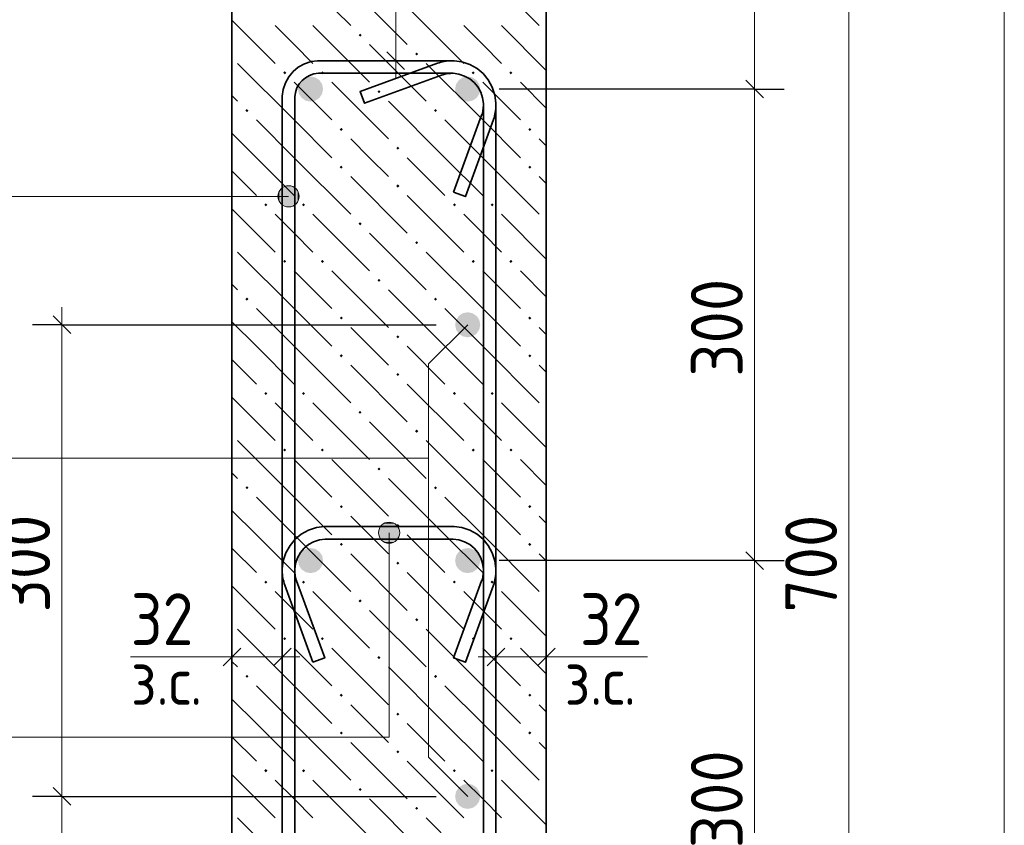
# Model space of a CAD drawing. Header units: millimetres. Extents: x 0 to 42000, y 0 to 29700.
# Tile 24 of 30: x 27734 to 31912, y 23469 to 26886. Entities that reach past the tile are written whole.
import ezdxf

# ---------------------------------------------------------------- set-up
doc = ezdxf.new("R2010")
doc.units = ezdxf.units.MM
doc.linetypes.add('______2', pattern=[270, 200, -70])
for name, color, linetype, lineweight in [('S1 Продольная арматура', 52, 'Continuous', 25), ('S2 ДОП Продольная арматура', 52, 'Continuous', 25), ('Standard', 7, 'Continuous', 25), ('Затяжка', 52, 'Continuous', 25), ('Позиционная метка линия выноска', 7, 'Continuous', 13), ('Размерная выноска', 7, 'Continuous', 13), ('Хомут', 52, 'Continuous', 25)]:
    doc.layers.add(name, color=color, linetype=linetype, lineweight=lineweight)
doc.layers.add('ЖБ Пилон', color=7, linetype='______2', lineweight=13, true_color=0xa0a0a0)
doc.styles.add('ISOCPEUR', font='txt')

msp = doc.modelspace()

# ---------------------------------------------------------------- hatches: boundary and pattern name
at = {"layer": 'S1 Продольная арматура', "linetype": 'Continuous', "lineweight": 18, "transparency": 33554687}
for points in [[(29021.7, 26592.3), (29017.7, 26612.7), (29006.1, 26630), (28988.8, 26641.6), (28968.4, 26645.6), (28948, 26641.6), (28930.7, 26630), (28919.1, 26612.7), (28915.1, 26592.3), (28919.1, 26571.9), (28930.7, 26554.6), (28948, 26543), (28968.4, 26539), (28988.8, 26543), (29006.1, 26554.6), (29017.7, 26571.9)], [(29021.7, 26592.3), (29017.7, 26612.7), (29006.1, 26630), (28988.8, 26641.6), (28968.4, 26645.6), (28948, 26641.6), (28930.7, 26630), (28919.1, 26612.7), (28915.1, 26592.3), (28919.1, 26571.9), (28930.7, 26554.6), (28948, 26543), (28968.4, 26539), (28988.8, 26543), (29006.1, 26554.6), (29017.7, 26571.9)], [(29688.4, 26592.3), (29684.4, 26612.7), (29672.8, 26630), (29655.5, 26641.6), (29635.1, 26645.6), (29614.7, 26641.6), (29597.4, 26630), (29585.8, 26612.7), (29581.8, 26592.3), (29585.8, 26571.9), (29597.4, 26554.6), (29614.7, 26543), (29635.1, 26539), (29655.5, 26543), (29672.8, 26554.6), (29684.4, 26571.9)], [(29688.4, 26592.3), (29684.4, 26612.7), (29672.8, 26630), (29655.5, 26641.6), (29635.1, 26645.6), (29614.7, 26641.6), (29597.4, 26630), (29585.8, 26612.7), (29581.8, 26592.3), (29585.8, 26571.9), (29597.4, 26554.6), (29614.7, 26543), (29635.1, 26539), (29655.5, 26543), (29672.8, 26554.6), (29684.4, 26571.9)], [(29021.7, 24592.3), (29017.7, 24612.7), (29006.1, 24630), (28988.8, 24641.6), (28968.4, 24645.6), (28948, 24641.6), (28930.7, 24630), (28919.1, 24612.7), (28915.1, 24592.3), (28919.1, 24571.9), (28930.7, 24554.6), (28948, 24543), (28968.4, 24539), (28988.8, 24543), (29006.1, 24554.6), (29017.7, 24571.9)], [(29021.7, 24592.3), (29017.7, 24612.7), (29006.1, 24630), (28988.8, 24641.6), (28968.4, 24645.6), (28948, 24641.6), (28930.7, 24630), (28919.1, 24612.7), (28915.1, 24592.3), (28919.1, 24571.9), (28930.7, 24554.6), (28948, 24543), (28968.4, 24539), (28988.8, 24543), (29006.1, 24554.6), (29017.7, 24571.9)], [(29688.4, 24592.3), (29684.4, 24612.7), (29672.8, 24630), (29655.5, 24641.6), (29635.1, 24645.6), (29614.7, 24641.6), (29597.4, 24630), (29585.8, 24612.7), (29581.8, 24592.3), (29585.8, 24571.9), (29597.4, 24554.6), (29614.7, 24543), (29635.1, 24539), (29655.5, 24543), (29672.8, 24554.6), (29684.4, 24571.9)], [(29688.4, 24592.3), (29684.4, 24612.7), (29672.8, 24630), (29655.5, 24641.6), (29635.1, 24645.6), (29614.7, 24641.6), (29597.4, 24630), (29585.8, 24612.7), (29581.8, 24592.3), (29585.8, 24571.9), (29597.4, 24554.6), (29614.7, 24543), (29635.1, 24539), (29655.5, 24543), (29672.8, 24554.6), (29684.4, 24571.9)]]:
    msp.add_hatch(color=7, dxfattribs=at).paths.add_polyline_path(points)
at = {"layer": 'S2 ДОП Продольная арматура', "linetype": 'Continuous', "lineweight": 25, "transparency": 33554687}
for points in [[(29688.4, 25592.3), (29684.4, 25612.7), (29672.8, 25630), (29655.5, 25641.6), (29635.1, 25645.6), (29614.7, 25641.6), (29597.4, 25630), (29585.8, 25612.7), (29581.8, 25592.3), (29585.8, 25571.9), (29597.4, 25554.6), (29614.7, 25543), (29635.1, 25539), (29655.5, 25543), (29672.8, 25554.6), (29684.4, 25571.9)], [(29688.4, 25592.3), (29684.4, 25612.7), (29672.8, 25630), (29655.5, 25641.6), (29635.1, 25645.6), (29614.7, 25641.6), (29597.4, 25630), (29585.8, 25612.7), (29581.8, 25592.3), (29585.8, 25571.9), (29597.4, 25554.6), (29614.7, 25543), (29635.1, 25539), (29655.5, 25543), (29672.8, 25554.6), (29684.4, 25571.9)], [(29688.4, 23592.3), (29684.4, 23612.7), (29672.8, 23630), (29655.5, 23641.6), (29635.1, 23645.6), (29614.7, 23641.6), (29597.4, 23630), (29585.8, 23612.7), (29581.8, 23592.3), (29585.8, 23571.9), (29597.4, 23554.6), (29614.7, 23543), (29635.1, 23539), (29655.5, 23543), (29672.8, 23554.6), (29684.4, 23571.9)], [(29688.4, 23592.3), (29684.4, 23612.7), (29672.8, 23630), (29655.5, 23641.6), (29635.1, 23645.6), (29614.7, 23641.6), (29597.4, 23630), (29585.8, 23612.7), (29581.8, 23592.3), (29585.8, 23571.9), (29597.4, 23554.6), (29614.7, 23543), (29635.1, 23539), (29655.5, 23543), (29672.8, 23554.6), (29684.4, 23571.9)]]:
    msp.add_hatch(color=7, dxfattribs=at).paths.add_polyline_path(points)
at = {"layer": 'ЖБ Пилон', "linetype": 'Continuous', "lineweight": 18, "transparency": 33554687}
for points in [[(29172.2, 26821.1), (29178.7, 26827.6), (29185.2, 26821.1), (29178.7, 26814.6)], [(29412.2, 26741.1), (29418.7, 26747.6), (29425.2, 26741.1), (29418.7, 26734.6)], [(28852.2, 26661.1), (28858.7, 26667.6), (28865.2, 26661.1), (28858.7, 26654.6)], [(29012.2, 26661.1), (29018.7, 26667.6), (29025.2, 26661.1), (29018.7, 26654.6)], [(29652.2, 26661.1), (29658.7, 26667.6), (29665.2, 26661.1), (29658.7, 26654.6)], [(29812.2, 26661.1), (29818.7, 26667.6), (29825.2, 26661.1), (29818.7, 26654.6)], [(29252.2, 26581.1), (29258.7, 26587.6), (29265.2, 26581.1), (29258.7, 26574.6)], [(28692.2, 26501.1), (28698.7, 26507.6), (28705.2, 26501.1), (28698.7, 26494.6)], [(29492.2, 26501.1), (29498.7, 26507.6), (29505.2, 26501.1), (29498.7, 26494.6)], [(29092.2, 26421.1), (29098.7, 26427.6), (29105.2, 26421.1), (29098.7, 26414.6)], [(29892.2, 26421.1), (29898.7, 26427.6), (29905.2, 26421.1), (29898.7, 26414.6)], [(29332.2, 26341.1), (29338.7, 26347.6), (29345.2, 26341.1), (29338.7, 26334.6)], [(29092.2, 26261.1), (29098.7, 26267.6), (29105.2, 26261.1), (29098.7, 26254.6)], [(29892.2, 26261.1), (29898.7, 26267.6), (29905.2, 26261.1), (29898.7, 26254.6)], [(29332.2, 26181.1), (29338.7, 26187.6), (29345.2, 26181.1), (29338.7, 26174.6)], [(28772.2, 26101.1), (28778.7, 26107.6), (28785.2, 26101.1), (28778.7, 26094.6)], [(28932.2, 26101.1), (28938.7, 26107.6), (28945.2, 26101.1), (28938.7, 26094.6)], [(29572.2, 26101.1), (29578.7, 26107.6), (29585.2, 26101.1), (29578.7, 26094.6)], [(29732.2, 26101.1), (29738.7, 26107.6), (29745.2, 26101.1), (29738.7, 26094.6)], [(29172.2, 26021.1), (29178.7, 26027.6), (29185.2, 26021.1), (29178.7, 26014.6)], [(29412.2, 25941.1), (29418.7, 25947.6), (29425.2, 25941.1), (29418.7, 25934.6)], [(28852.2, 25861.1), (28858.7, 25867.6), (28865.2, 25861.1), (28858.7, 25854.6)], [(29012.2, 25861.1), (29018.7, 25867.6), (29025.2, 25861.1), (29018.7, 25854.6)], [(29652.2, 25861.1), (29658.7, 25867.6), (29665.2, 25861.1), (29658.7, 25854.6)], [(29812.2, 25861.1), (29818.7, 25867.6), (29825.2, 25861.1), (29818.7, 25854.6)], [(29252.2, 25781.1), (29258.7, 25787.6), (29265.2, 25781.1), (29258.7, 25774.6)], [(28692.2, 25701.1), (28698.7, 25707.6), (28705.2, 25701.1), (28698.7, 25694.6)], [(29492.2, 25701.1), (29498.7, 25707.6), (29505.2, 25701.1), (29498.7, 25694.6)], [(29092.2, 25621.1), (29098.7, 25627.6), (29105.2, 25621.1), (29098.7, 25614.6)], [(29892.2, 25621.1), (29898.7, 25627.6), (29905.2, 25621.1), (29898.7, 25614.6)], [(29332.2, 25541.1), (29338.7, 25547.6), (29345.2, 25541.1), (29338.7, 25534.6)], [(29092.2, 25461.1), (29098.7, 25467.6), (29105.2, 25461.1), (29098.7, 25454.6)], [(29892.2, 25461.1), (29898.7, 25467.6), (29905.2, 25461.1), (29898.7, 25454.6)], [(29332.2, 25381.1), (29338.7, 25387.6), (29345.2, 25381.1), (29338.7, 25374.6)], [(28772.2, 25301.1), (28778.7, 25307.6), (28785.2, 25301.1), (28778.7, 25294.6)], [(28932.2, 25301.1), (28938.7, 25307.6), (28945.2, 25301.1), (28938.7, 25294.6)], [(29572.2, 25301.1), (29578.7, 25307.6), (29585.2, 25301.1), (29578.7, 25294.6)], [(29732.2, 25301.1), (29738.7, 25307.6), (29745.2, 25301.1), (29738.7, 25294.6)], [(29172.2, 25221.1), (29178.7, 25227.6), (29185.2, 25221.1), (29178.7, 25214.6)], [(29412.2, 25141.1), (29418.7, 25147.6), (29425.2, 25141.1), (29418.7, 25134.6)], [(28852.2, 25061.1), (28858.7, 25067.6), (28865.2, 25061.1), (28858.7, 25054.6)], [(29012.2, 25061.1), (29018.7, 25067.6), (29025.2, 25061.1), (29018.7, 25054.6)], [(29652.2, 25061.1), (29658.7, 25067.6), (29665.2, 25061.1), (29658.7, 25054.6)], [(29812.2, 25061.1), (29818.7, 25067.6), (29825.2, 25061.1), (29818.7, 25054.6)], [(29252.2, 24981.1), (29258.7, 24987.6), (29265.2, 24981.1), (29258.7, 24974.6)], [(28692.2, 24901.1), (28698.7, 24907.6), (28705.2, 24901.1), (28698.7, 24894.6)], [(29492.2, 24901.1), (29498.7, 24907.6), (29505.2, 24901.1), (29498.7, 24894.6)], [(29092.2, 24821.1), (29098.7, 24827.6), (29105.2, 24821.1), (29098.7, 24814.6)], [(29892.2, 24821.1), (29898.7, 24827.6), (29905.2, 24821.1), (29898.7, 24814.6)], [(29332.2, 24741.1), (29338.7, 24747.6), (29345.2, 24741.1), (29338.7, 24734.6)], [(29092.2, 24661.1), (29098.7, 24667.6), (29105.2, 24661.1), (29098.7, 24654.6)], [(29892.2, 24661.1), (29898.7, 24667.6), (29905.2, 24661.1), (29898.7, 24654.6)], [(29332.2, 24581.1), (29338.7, 24587.6), (29345.2, 24581.1), (29338.7, 24574.6)], [(28772.2, 24501.1), (28778.7, 24507.6), (28785.2, 24501.1), (28778.7, 24494.6)], [(28932.2, 24501.1), (28938.7, 24507.6), (28945.2, 24501.1), (28938.7, 24494.6)], [(29572.2, 24501.1), (29578.7, 24507.6), (29585.2, 24501.1), (29578.7, 24494.6)], [(29732.2, 24501.1), (29738.7, 24507.6), (29745.2, 24501.1), (29738.7, 24494.6)], [(29172.2, 24421.1), (29178.7, 24427.6), (29185.2, 24421.1), (29178.7, 24414.6)], [(29412.2, 24341.1), (29418.7, 24347.6), (29425.2, 24341.1), (29418.7, 24334.6)], [(28852.2, 24261.1), (28858.7, 24267.6), (28865.2, 24261.1), (28858.7, 24254.6)], [(29012.2, 24261.1), (29018.7, 24267.6), (29025.2, 24261.1), (29018.7, 24254.6)], [(29652.2, 24261.1), (29658.7, 24267.6), (29665.2, 24261.1), (29658.7, 24254.6)], [(29812.2, 24261.1), (29818.7, 24267.6), (29825.2, 24261.1), (29818.7, 24254.6)], [(29252.2, 24181.1), (29258.7, 24187.6), (29265.2, 24181.1), (29258.7, 24174.6)], [(28692.2, 24101.1), (28698.7, 24107.6), (28705.2, 24101.1), (28698.7, 24094.6)], [(29492.2, 24101.1), (29498.7, 24107.6), (29505.2, 24101.1), (29498.7, 24094.6)], [(29092.2, 24021.1), (29098.7, 24027.6), (29105.2, 24021.1), (29098.7, 24014.6)], [(29892.2, 24021.1), (29898.7, 24027.6), (29905.2, 24021.1), (29898.7, 24014.6)], [(29332.2, 23941.1), (29338.7, 23947.6), (29345.2, 23941.1), (29338.7, 23934.6)], [(29092.2, 23861.1), (29098.7, 23867.6), (29105.2, 23861.1), (29098.7, 23854.6)], [(29892.2, 23861.1), (29898.7, 23867.6), (29905.2, 23861.1), (29898.7, 23854.6)], [(29332.2, 23781.1), (29338.7, 23787.6), (29345.2, 23781.1), (29338.7, 23774.6)], [(28772.2, 23701.1), (28778.7, 23707.6), (28785.2, 23701.1), (28778.7, 23694.6)], [(28932.2, 23701.1), (28938.7, 23707.6), (28945.2, 23701.1), (28938.7, 23694.6)], [(29572.2, 23701.1), (29578.7, 23707.6), (29585.2, 23701.1), (29578.7, 23694.6)], [(29732.2, 23701.1), (29738.7, 23707.6), (29745.2, 23701.1), (29738.7, 23694.6)], [(29172.2, 23621.1), (29178.7, 23627.6), (29185.2, 23621.1), (29178.7, 23614.6)], [(29412.2, 23541.1), (29418.7, 23547.6), (29425.2, 23541.1), (29418.7, 23534.6)]]:
    msp.add_hatch(color=7, dxfattribs=at).paths.add_polyline_path(points, flags=16)
at = {"layer": 'Позиционная метка линия выноска', "linetype": 'Continuous', "lineweight": 13, "transparency": 33554687}
for points in [[(28836.4, 26114.8), (28836.4, 26159.7), (28830.1, 26137.2)], [(28836.4, 26159.7), (28852.6, 26098.6), (28852.6, 26176)], [(28836.4, 26159.7), (28836.4, 26114.8), (28852.6, 26098.6)], [(28852.6, 26176), (28875.1, 26092.3), (28875.1, 26182.3)], [(28852.6, 26176), (28852.6, 26098.6), (28875.1, 26092.3)], [(28875.1, 26182.3), (28875.1, 26092.3), (28897.6, 26098.6)], [(28875.1, 26182.3), (28897.6, 26098.6), (28897.6, 26176)], [(28897.6, 26176), (28897.6, 26098.6), (28913.8, 26114.8)], [(28897.6, 26176), (28913.8, 26114.8), (28913.8, 26159.7)], [(28913.8, 26159.7), (28913.8, 26114.8), (28920.1, 26137.2)], [(29256.8, 24710.4), (29346.7, 24710.4), (29340.4, 24732.9)], [(29256.8, 24710.4), (29340.4, 24732.9), (29263, 24732.9)], [(29263, 24732.9), (29340.4, 24732.9), (29324.2, 24749.1)], [(29263, 24732.9), (29324.2, 24749.1), (29279.2, 24749.1)], [(29279.2, 24749.1), (29324.2, 24749.1), (29301.8, 24755.4)], [(29263, 24687.9), (29346.7, 24710.4), (29256.8, 24710.4)], [(29263, 24687.9), (29340.4, 24687.9), (29346.7, 24710.4)], [(29279.2, 24671.7), (29340.4, 24687.9), (29263, 24687.9)], [(29279.2, 24671.7), (29324.2, 24671.7), (29340.4, 24687.9)], [(29324.2, 24671.7), (29279.2, 24671.7), (29301.8, 24665.4)]]:
    msp.add_hatch(color=7, dxfattribs=at).paths.add_polyline_path(points)

# ---------------------------------------------------------------- linework, layer by layer
at = {"layer": 'Standard', "color": 7, "linetype": 'Continuous', "lineweight": 13, "transparency": 33554687}
for p, q in [((29329.9, 26712.1), (29329.9, 26925.6)), ((30852.2, 26592.3), (30852.2, 26925.6)), ((29329.9, 26712.1), (29329.9, 26637.1)), ((30852.2, 24592.3), (30852.2, 26592.3)), ((27913.5, 25592.3), (27913.5, 25667.3)), ((30852.2, 22592.3), (30852.2, 24592.3)), ((28635.1, 24183.6), (28560.1, 24183.6)), ((28848.4, 24183.6), (28635.1, 24183.6)), ((28848.4, 24183.6), (28923.4, 24183.6)), ((29755.1, 24183.6), (29680.1, 24183.6)), ((29755.1, 24183.6), (29968.4, 24183.6)), ((29968.4, 24183.6), (30043.4, 24183.6)), ((27913.5, 23592.3), (27913.5, 22259))]:
    msp.add_line(p, q, dxfattribs=at)
at = {"layer": 'Standard', "color": 7, "linetype": 'Continuous', "lineweight": 25, "transparency": 33554687}
for p, q in [((29367.4, 26674.6), (29292.4, 26749.6)), ((30889.7, 26554.8), (30814.7, 26629.8)), ((27876, 25629.8), (27951, 25554.8)), ((30889.7, 24554.8), (30814.7, 24629.8)), ((28672.6, 24221.1), (28597.6, 24146.1)), ((28885.9, 24221.1), (28810.9, 24146.1)), ((29717.6, 24146.1), (29792.6, 24221.1)), ((29930.9, 24146.1), (30005.9, 24221.1)), ((27876, 23629.8), (27951, 23554.8))]:
    msp.add_line(p, q, dxfattribs=at)
at = {"layer": 'Standard', "color": 7, "linetype": 'Continuous', "lineweight": -3, "transparency": 33554687}
for p, q in [((29329.9, 26712.1), (29204.9, 26712.1)), ((29329.9, 26712.1), (29454.9, 26712.1)), ((30852.2, 26592.3), (30727.2, 26592.3)), ((30852.2, 26592.3), (30977.2, 26592.3)), ((27913.5, 25592.3), (27788.5, 25592.3)), ((27913.5, 25592.3), (28038.5, 25592.3)), ((27913.5, 25592.3), (29501.8, 25592.3)), ((30852.2, 24592.3), (30727.2, 24592.3)), ((30852.2, 24592.3), (30977.2, 24592.3)), ((28635.1, 24183.6), (28635.1, 24308.6)), ((28848.4, 24183.6), (28848.4, 24308.6)), ((29755.1, 24183.6), (29755.1, 24308.6)), ((29968.4, 24183.6), (29968.4, 24308.6)), ((28635.1, 24183.6), (28635.1, 24058.6)), ((28848.4, 24183.6), (28848.4, 24058.6)), ((29755.1, 24183.6), (29755.1, 24058.6)), ((29968.4, 24183.6), (29968.4, 24058.6)), ((27913.5, 23592.3), (27788.5, 23592.3)), ((27913.5, 23592.3), (28038.5, 23592.3)), ((27913.5, 23592.3), (29501.8, 23592.3))]:
    msp.add_line(p, q, dxfattribs=at)
at = {"layer": 'Standard', "color": 254, "linetype": 'Continuous', "lineweight": 18, "true_color": 0xc4c4ff, "transparency": 33554687}
msp.add_lwpolyline([(26666.1, 20299.7), (31911.9, 20299.7), (31911.9, 28866.7), (26666.1, 28866.7), (26666.1, 20299.7)], dxfattribs=at)
at = {"layer": 'Standard', "color": 7, "linetype": 'Continuous', "lineweight": 13, "transparency": 33554687}
for points in [[(31252.2, 26925.6), (31252.2, 24281), (31252.2, 24281), (31252.2, 22259)], [(27913.5, 25592.3), (27913.5, 24276.4), (27913.5, 24276.4), (27913.5, 23592.3)]]:
    msp.add_lwpolyline(points, dxfattribs=at)
at = {"layer": 'Standard', "color": 7, "linetype": 'Continuous', "lineweight": -3, "transparency": 33554687}
for points in [[(30852.2, 26592.3), (30835.2, 26592.3), (30835.2, 26592.3), (29768.4, 26592.3)], [(30852.2, 24592.3), (30835.2, 24592.3), (30835.2, 24592.3), (30835.2, 24592.3), (30835.2, 24592.3), (29768.4, 24592.3)]]:
    msp.add_lwpolyline(points, dxfattribs=at)
at = {"layer": 'ЖБ Пилон', "color": 7, "linetype": 'Continuous', "lineweight": 35, "transparency": 33554687}
for p, q in [((28635.1, 26925.6), (28635.1, 22259)), ((29968.4, 22259), (29968.4, 26925.6))]:
    msp.add_line(p, q, dxfattribs=at)
at = {"layer": 'ЖБ Пилон', "color": 9, "linetype": 'Continuous', "lineweight": 18, "true_color": 0xc7c7c7, "transparency": 33554687}
for p, q in [((29074.1, 26925.6), (29138.7, 26861.1)), ((29234.1, 26925.6), (29378.7, 26781.1)), ((29394.1, 26925.6), (29618.7, 26701.1)), ((29874.1, 26925.6), (29938.7, 26861.1)), ((28635.1, 26884.7), (28818.7, 26701.1)), ((28898.7, 26781.1), (28818.7, 26861.1)), ((28978.7, 26861.1), (29218.7, 26621.1)), ((29698.7, 26781.1), (29618.7, 26861.1)), ((29778.7, 26861.1), (29968.4, 26671.4)), ((28978.7, 26701.1), (28898.7, 26781.1)), ((29218.7, 26781.1), (29458.7, 26541.1)), ((29778.7, 26701.1), (29698.7, 26781.1)), ((28898.7, 26461.1), (28658.7, 26701.1)), ((29698.7, 26461.1), (29458.7, 26701.1)), ((28898.7, 26621.1), (29058.7, 26461.1)), ((29058.7, 26621.1), (29298.7, 26381.1)), ((29698.7, 26621.1), (29858.7, 26461.1)), ((29858.7, 26621.1), (29968.4, 26511.4)), ((28635.1, 26564.7), (28658.7, 26541.1)), ((29538.7, 26301.1), (29298.7, 26541.1)), ((28738.7, 26461.1), (28898.7, 26301.1)), ((28898.7, 26461.1), (29058.7, 26301.1)), ((29538.7, 26461.1), (29698.7, 26301.1)), ((29698.7, 26461.1), (29858.7, 26301.1)), ((28738.7, 26301.1), (28635.1, 26404.7)), ((29218.7, 26301.1), (29138.7, 26381.1)), ((29968.4, 26351.3), (29938.7, 26381.1)), ((28738.7, 26301.1), (28898.7, 26141.1)), ((28898.7, 26301.1), (29138.7, 26061.1)), ((29298.7, 26221.1), (29218.7, 26301.1)), ((29378.7, 26301.1), (29538.7, 26141.1)), ((29538.7, 26301.1), (29698.7, 26141.1)), ((29698.7, 26301.1), (29938.7, 26061.1)), ((28635.1, 26244.7), (28738.7, 26141.1)), ((29138.7, 26221.1), (29378.7, 25981.1)), ((29938.7, 26221.1), (29968.4, 26191.4)), ((29378.7, 26141.1), (29618.7, 25901.1)), ((28635.1, 26084.7), (28818.7, 25901.1)), ((28898.7, 25981.1), (28818.7, 26061.1)), ((28978.7, 26061.1), (29218.7, 25821.1)), ((29698.7, 25981.1), (29618.7, 26061.1)), ((29778.7, 26061.1), (29968.4, 25871.4)), ((28978.7, 25901.1), (28898.7, 25981.1)), ((29218.7, 25981.1), (29458.7, 25741.1)), ((29778.7, 25901.1), (29698.7, 25981.1)), ((28898.7, 25661.1), (28658.7, 25901.1)), ((29698.7, 25661.1), (29458.7, 25901.1)), ((28898.7, 25821.1), (29058.7, 25661.1)), ((29058.7, 25821.1), (29298.7, 25581.1)), ((29698.7, 25821.1), (29858.7, 25661.1)), ((29858.7, 25821.1), (29968.4, 25711.4)), ((28635.1, 25764.7), (28658.7, 25741.1)), ((29538.7, 25501.1), (29298.7, 25741.1)), ((28738.7, 25661.1), (28898.7, 25501.1)), ((28898.7, 25661.1), (29058.7, 25501.1)), ((29538.7, 25661.1), (29698.7, 25501.1)), ((29698.7, 25661.1), (29858.7, 25501.1)), ((28738.7, 25501.1), (28635.1, 25604.7)), ((29218.7, 25501.1), (29138.7, 25581.1)), ((29968.4, 25551.3), (29938.7, 25581.1)), ((28738.7, 25501.1), (28898.7, 25341.1)), ((28898.7, 25501.1), (29138.7, 25261.1)), ((29298.7, 25421.1), (29218.7, 25501.1)), ((29378.7, 25501.1), (29538.7, 25341.1)), ((29538.7, 25501.1), (29698.7, 25341.1)), ((29698.7, 25501.1), (29938.7, 25261.1)), ((28635.1, 25444.7), (28738.7, 25341.1)), ((29138.7, 25421.1), (29378.7, 25181.1)), ((29938.7, 25421.1), (29968.4, 25391.4)), ((29378.7, 25341.1), (29618.7, 25101.1)), ((28635.1, 25284.7), (28818.7, 25101.1)), ((28898.7, 25181.1), (28818.7, 25261.1)), ((28978.7, 25261.1), (29218.7, 25021.1)), ((29698.7, 25181.1), (29618.7, 25261.1)), ((29778.7, 25261.1), (29968.4, 25071.4)), ((28978.7, 25101.1), (28898.7, 25181.1)), ((29218.7, 25181.1), (29458.7, 24941.1)), ((29778.7, 25101.1), (29698.7, 25181.1)), ((28898.7, 24861.1), (28658.7, 25101.1)), ((29698.7, 24861.1), (29458.7, 25101.1)), ((28898.7, 25021.1), (29058.7, 24861.1)), ((29058.7, 25021.1), (29298.7, 24781.1)), ((29698.7, 25021.1), (29858.7, 24861.1)), ((29858.7, 25021.1), (29968.4, 24911.4)), ((28635.1, 24964.7), (28658.7, 24941.1)), ((29538.7, 24701.1), (29298.7, 24941.1)), ((28738.7, 24861.1), (28898.7, 24701.1)), ((28898.7, 24861.1), (29058.7, 24701.1)), ((29538.7, 24861.1), (29698.7, 24701.1)), ((29698.7, 24861.1), (29858.7, 24701.1)), ((28738.7, 24701.1), (28635.1, 24804.7)), ((29218.7, 24701.1), (29138.7, 24781.1)), ((29968.4, 24751.3), (29938.7, 24781.1)), ((28738.7, 24701.1), (28898.7, 24541.1)), ((28898.7, 24701.1), (29138.7, 24461.1)), ((29298.7, 24621.1), (29218.7, 24701.1)), ((29378.7, 24701.1), (29538.7, 24541.1)), ((29538.7, 24701.1), (29698.7, 24541.1)), ((29698.7, 24701.1), (29938.7, 24461.1)), ((28635.1, 24644.7), (28738.7, 24541.1)), ((29138.7, 24621.1), (29378.7, 24381.1)), ((29938.7, 24621.1), (29968.4, 24591.4)), ((29378.7, 24541.1), (29618.7, 24301.1)), ((28635.1, 24484.7), (28818.7, 24301.1)), ((28898.7, 24381.1), (28818.7, 24461.1)), ((28978.7, 24461.1), (29218.7, 24221.1)), ((29698.7, 24381.1), (29618.7, 24461.1)), ((29778.7, 24461.1), (29968.4, 24271.4)), ((28978.7, 24301.1), (28898.7, 24381.1)), ((29218.7, 24381.1), (29458.7, 24141.1)), ((29778.7, 24301.1), (29698.7, 24381.1)), ((28898.7, 24061.1), (28658.7, 24301.1)), ((29698.7, 24061.1), (29458.7, 24301.1)), ((28898.7, 24221.1), (29058.7, 24061.1)), ((29058.7, 24221.1), (29298.7, 23981.1)), ((29698.7, 24221.1), (29858.7, 24061.1)), ((29858.7, 24221.1), (29968.4, 24111.4)), ((28635.1, 24164.7), (28658.7, 24141.1)), ((29538.7, 23901.1), (29298.7, 24141.1)), ((28738.7, 24061.1), (28898.7, 23901.1)), ((28898.7, 24061.1), (29058.7, 23901.1)), ((29538.7, 24061.1), (29698.7, 23901.1)), ((29698.7, 24061.1), (29858.7, 23901.1)), ((28738.7, 23901.1), (28635.1, 24004.7)), ((29218.7, 23901.1), (29138.7, 23981.1)), ((29968.4, 23951.3), (29938.7, 23981.1)), ((28738.7, 23901.1), (28898.7, 23741.1)), ((28898.7, 23901.1), (29138.7, 23661.1)), ((29298.7, 23821.1), (29218.7, 23901.1)), ((29378.7, 23901.1), (29538.7, 23741.1)), ((29538.7, 23901.1), (29698.7, 23741.1)), ((29698.7, 23901.1), (29938.7, 23661.1)), ((28635.1, 23844.7), (28738.7, 23741.1)), ((29138.7, 23821.1), (29378.7, 23581.1)), ((29938.7, 23821.1), (29968.4, 23791.4)), ((29378.7, 23741.1), (29618.7, 23501.1)), ((28635.1, 23684.7), (28818.7, 23501.1)), ((28898.7, 23581.1), (28818.7, 23661.1)), ((28978.7, 23661.1), (29218.7, 23421.1)), ((29698.7, 23581.1), (29618.7, 23661.1)), ((29778.7, 23661.1), (29968.4, 23471.4)), ((28978.7, 23501.1), (28898.7, 23581.1)), ((29218.7, 23581.1), (29458.7, 23341.1)), ((29778.7, 23501.1), (29698.7, 23581.1)), ((28898.7, 23261.1), (28658.7, 23501.1)), ((29698.7, 23261.1), (29458.7, 23501.1))]:
    msp.add_line(p, q, dxfattribs=at)
at = {"layer": 'Затяжка', "color": 7, "linetype": 'Continuous', "lineweight": 35, "transparency": 33554687}
msp.add_lwpolyline([(28978.2, 24160.8), (28859, 24488.4), (28856.6, 24495.6), (28854.5, 24503), (28852.7, 24510.5), (28851.2, 24518), (28850.1, 24525.6), (28849.2, 24533.3), (28848.6, 24540.9), (28848.4, 24548.4), (28848.4, 24559.2), (28852.9, 24591.8), (28864.1, 24625.6), (28881.6, 24656.8), (28903, 24682.5), (28928.7, 24703.9), (28959.9, 24721.4), (28993.7, 24732.6), (29026.3, 24737.1), (29577.2, 24737.1), (29609.8, 24732.6), (29643.6, 24721.4), (29674.8, 24703.9), (29700.5, 24682.5), (29721.9, 24656.8), (29739.4, 24625.6), (29750.6, 24591.8), (29755.1, 24559.2), (29755.1, 24548.4), (29754.8, 24540.9), (29754.3, 24533.3), (29753.4, 24525.6), (29752.3, 24518), (29750.8, 24510.5), (29749, 24503), (29746.9, 24495.6), (29744.5, 24488.4), (29625.3, 24160.8), (29575.1, 24179.1), (29694.1, 24505.9), (29695.9, 24511.2), (29697.4, 24516.5), (29698.7, 24521.9), (29699.7, 24527.3), (29700.6, 24532.7), (29701.2, 24538.2), (29701.6, 24543.7), (29701.8, 24549.3), (29701.8, 24555.5), (29698.4, 24579.7), (29690.4, 24604.1), (29677.8, 24626.4), (29662.6, 24644.6), (29644.4, 24659.8), (29622.1, 24672.4), (29597.7, 24680.4), (29573.5, 24683.8), (29029.9, 24683.8), (29005.8, 24680.4), (28981.4, 24672.4), (28959.1, 24659.8), (28940.9, 24644.6), (28925.7, 24626.4), (28913.1, 24604.1), (28905.1, 24579.7), (28901.8, 24555.5), (28901.8, 24549.3), (28901.9, 24543.7), (28902.3, 24538.2), (28902.9, 24532.7), (28903.8, 24527.3), (28904.8, 24521.9), (28906.1, 24516.5), (28907.6, 24511.2), (28909.4, 24505.9), (29028.4, 24179.1), (28978.2, 24160.8)], dxfattribs=at)
msp.add_lwpolyline([(28978.2, 24160.8), (28859, 24488.4), (28856.6, 24495.6), (28854.5, 24503), (28852.7, 24510.5), (28851.2, 24518), (28850.1, 24525.6), (28849.2, 24533.3), (28848.6, 24540.9), (28848.4, 24548.4), (28848.4, 24559.2), (28852.9, 24591.8), (28864.1, 24625.6), (28881.6, 24656.8), (28903, 24682.5), (28928.7, 24703.9), (28959.9, 24721.4), (28993.7, 24732.6), (29026.3, 24737.1), (29577.2, 24737.1), (29609.8, 24732.6), (29643.6, 24721.4), (29674.8, 24703.9), (29700.5, 24682.5), (29721.9, 24656.8), (29739.4, 24625.6), (29750.6, 24591.8), (29755.1, 24559.2), (29755.1, 24548.4), (29754.8, 24540.9), (29754.3, 24533.3), (29753.4, 24525.6), (29752.3, 24518), (29750.8, 24510.5), (29749, 24503), (29746.9, 24495.6), (29744.5, 24488.4), (29625.3, 24160.8), (29575.1, 24179.1), (29694.1, 24505.9), (29695.9, 24511.2), (29697.4, 24516.5), (29698.7, 24521.9), (29699.7, 24527.3), (29700.6, 24532.7), (29701.2, 24538.2), (29701.6, 24543.7), (29701.8, 24549.3), (29701.8, 24555.5), (29698.4, 24579.7), (29690.4, 24604.1), (29677.8, 24626.4), (29662.6, 24644.6), (29644.4, 24659.8), (29622.1, 24672.4), (29597.7, 24680.4), (29573.5, 24683.8), (29029.9, 24683.8), (29005.8, 24680.4), (28981.4, 24672.4), (28959.1, 24659.8), (28940.9, 24644.6), (28925.7, 24626.4), (28913.1, 24604.1), (28905.1, 24579.7), (28901.8, 24555.5), (28901.8, 24549.3), (28901.9, 24543.7), (28902.3, 24538.2), (28902.9, 24532.7), (28903.8, 24527.3), (28904.8, 24521.9), (28906.1, 24516.5), (28907.6, 24511.2), (28909.4, 24505.9), (29028.4, 24179.1), (28978.2, 24160.8)], dxfattribs=at)
msp.add_lwpolyline([(28978.2, 24160.8), (28859, 24488.4), (28856.6, 24495.6), (28854.5, 24503), (28852.7, 24510.5), (28851.2, 24518), (28850.1, 24525.6), (28849.2, 24533.3), (28848.6, 24540.9), (28848.4, 24548.4), (28848.4, 24559.2), (28852.9, 24591.8), (28864.1, 24625.6), (28881.6, 24656.8), (28903, 24682.5), (28928.7, 24703.9), (28959.9, 24721.4), (28993.7, 24732.6), (29026.3, 24737.1), (29577.2, 24737.1), (29609.8, 24732.6), (29643.6, 24721.4), (29674.8, 24703.9), (29700.5, 24682.5), (29721.9, 24656.8), (29739.4, 24625.6), (29750.6, 24591.8), (29755.1, 24559.2), (29755.1, 24548.4), (29754.8, 24540.9), (29754.3, 24533.3), (29753.4, 24525.6), (29752.3, 24518), (29750.8, 24510.5), (29749, 24503), (29746.9, 24495.6), (29744.5, 24488.4), (29625.3, 24160.8), (29575.1, 24179.1), (29694.1, 24505.9), (29695.9, 24511.2), (29697.4, 24516.5), (29698.7, 24521.9), (29699.7, 24527.3), (29700.6, 24532.7), (29701.2, 24538.2), (29701.6, 24543.7), (29701.8, 24549.3), (29701.8, 24555.5), (29698.4, 24579.7), (29690.4, 24604.1), (29677.8, 24626.4), (29662.6, 24644.6), (29644.4, 24659.8), (29622.1, 24672.4), (29597.7, 24680.4), (29573.5, 24683.8), (29029.9, 24683.8), (29005.8, 24680.4), (28981.4, 24672.4), (28959.1, 24659.8), (28940.9, 24644.6), (28925.7, 24626.4), (28913.1, 24604.1), (28905.1, 24579.7), (28901.8, 24555.5), (28901.8, 24549.3), (28901.9, 24543.7), (28902.3, 24538.2), (28902.9, 24532.7), (28903.8, 24527.3), (28904.8, 24521.9), (28906.1, 24516.5), (28907.6, 24511.2), (28909.4, 24505.9), (29028.4, 24179.1), (28978.2, 24160.8)], dxfattribs=at)
msp.add_lwpolyline([(28978.2, 24160.8), (28859, 24488.4), (28856.6, 24495.6), (28854.5, 24503), (28852.7, 24510.5), (28851.2, 24518), (28850.1, 24525.6), (28849.2, 24533.3), (28848.6, 24540.9), (28848.4, 24548.4), (28848.4, 24559.2), (28852.9, 24591.8), (28864.1, 24625.6), (28881.6, 24656.8), (28903, 24682.5), (28928.7, 24703.9), (28959.9, 24721.4), (28993.7, 24732.6), (29026.3, 24737.1), (29577.2, 24737.1), (29609.8, 24732.6), (29643.6, 24721.4), (29674.8, 24703.9), (29700.5, 24682.5), (29721.9, 24656.8), (29739.4, 24625.6), (29750.6, 24591.8), (29755.1, 24559.2), (29755.1, 24548.4), (29754.8, 24540.9), (29754.3, 24533.3), (29753.4, 24525.6), (29752.3, 24518), (29750.8, 24510.5), (29749, 24503), (29746.9, 24495.6), (29744.5, 24488.4), (29625.3, 24160.8), (29575.1, 24179.1), (29694.1, 24505.9), (29695.9, 24511.2), (29697.4, 24516.5), (29698.7, 24521.9), (29699.7, 24527.3), (29700.6, 24532.7), (29701.2, 24538.2), (29701.6, 24543.7), (29701.8, 24549.3), (29701.8, 24555.5), (29698.4, 24579.7), (29690.4, 24604.1), (29677.8, 24626.4), (29662.6, 24644.6), (29644.4, 24659.8), (29622.1, 24672.4), (29597.7, 24680.4), (29573.5, 24683.8), (29029.9, 24683.8), (29005.8, 24680.4), (28981.4, 24672.4), (28959.1, 24659.8), (28940.9, 24644.6), (28925.7, 24626.4), (28913.1, 24604.1), (28905.1, 24579.7), (28901.8, 24555.5), (28901.8, 24549.3), (28901.9, 24543.7), (28902.3, 24538.2), (28902.9, 24532.7), (28903.8, 24527.3), (28904.8, 24521.9), (28906.1, 24516.5), (28907.6, 24511.2), (28909.4, 24505.9), (29028.4, 24179.1), (28978.2, 24160.8)], dxfattribs=at)
msp.add_lwpolyline([(28978.2, 24160.8), (28859, 24488.4), (28856.6, 24495.6), (28854.5, 24503), (28852.7, 24510.5), (28851.2, 24518), (28850.1, 24525.6), (28849.2, 24533.3), (28848.6, 24540.9), (28848.4, 24548.4), (28848.4, 24559.2), (28852.9, 24591.8), (28864.1, 24625.6), (28881.6, 24656.8), (28903, 24682.5), (28928.7, 24703.9), (28959.9, 24721.4), (28993.7, 24732.6), (29026.3, 24737.1), (29577.2, 24737.1), (29609.8, 24732.6), (29643.6, 24721.4), (29674.8, 24703.9), (29700.5, 24682.5), (29721.9, 24656.8), (29739.4, 24625.6), (29750.6, 24591.8), (29755.1, 24559.2), (29755.1, 24548.4), (29754.8, 24540.9), (29754.3, 24533.3), (29753.4, 24525.6), (29752.3, 24518), (29750.8, 24510.5), (29749, 24503), (29746.9, 24495.6), (29744.5, 24488.4), (29625.3, 24160.8), (29575.1, 24179.1), (29694.1, 24505.9), (29695.9, 24511.2), (29697.4, 24516.5), (29698.7, 24521.9), (29699.7, 24527.3), (29700.6, 24532.7), (29701.2, 24538.2), (29701.6, 24543.7), (29701.8, 24549.3), (29701.8, 24555.5), (29698.4, 24579.7), (29690.4, 24604.1), (29677.8, 24626.4), (29662.6, 24644.6), (29644.4, 24659.8), (29622.1, 24672.4), (29597.7, 24680.4), (29573.5, 24683.8), (29029.9, 24683.8), (29005.8, 24680.4), (28981.4, 24672.4), (28959.1, 24659.8), (28940.9, 24644.6), (28925.7, 24626.4), (28913.1, 24604.1), (28905.1, 24579.7), (28901.8, 24555.5), (28901.8, 24549.3), (28901.9, 24543.7), (28902.3, 24538.2), (28902.9, 24532.7), (28903.8, 24527.3), (28904.8, 24521.9), (28906.1, 24516.5), (28907.6, 24511.2), (28909.4, 24505.9), (29028.4, 24179.1), (28978.2, 24160.8)], dxfattribs=at)
msp.add_lwpolyline([(28978.2, 24160.8), (28859, 24488.4), (28856.6, 24495.6), (28854.5, 24503), (28852.7, 24510.5), (28851.2, 24518), (28850.1, 24525.6), (28849.2, 24533.3), (28848.6, 24540.9), (28848.4, 24548.4), (28848.4, 24559.2), (28852.9, 24591.8), (28864.1, 24625.6), (28881.6, 24656.8), (28903, 24682.5), (28928.7, 24703.9), (28959.9, 24721.4), (28993.7, 24732.6), (29026.3, 24737.1), (29577.2, 24737.1), (29609.8, 24732.6), (29643.6, 24721.4), (29674.8, 24703.9), (29700.5, 24682.5), (29721.9, 24656.8), (29739.4, 24625.6), (29750.6, 24591.8), (29755.1, 24559.2), (29755.1, 24548.4), (29754.8, 24540.9), (29754.3, 24533.3), (29753.4, 24525.6), (29752.3, 24518), (29750.8, 24510.5), (29749, 24503), (29746.9, 24495.6), (29744.5, 24488.4), (29625.3, 24160.8), (29575.1, 24179.1), (29694.1, 24505.9), (29695.9, 24511.2), (29697.4, 24516.5), (29698.7, 24521.9), (29699.7, 24527.3), (29700.6, 24532.7), (29701.2, 24538.2), (29701.6, 24543.7), (29701.8, 24549.3), (29701.8, 24555.5), (29698.4, 24579.7), (29690.4, 24604.1), (29677.8, 24626.4), (29662.6, 24644.6), (29644.4, 24659.8), (29622.1, 24672.4), (29597.7, 24680.4), (29573.5, 24683.8), (29029.9, 24683.8), (29005.8, 24680.4), (28981.4, 24672.4), (28959.1, 24659.8), (28940.9, 24644.6), (28925.7, 24626.4), (28913.1, 24604.1), (28905.1, 24579.7), (28901.8, 24555.5), (28901.8, 24549.3), (28901.9, 24543.7), (28902.3, 24538.2), (28902.9, 24532.7), (28903.8, 24527.3), (28904.8, 24521.9), (28906.1, 24516.5), (28907.6, 24511.2), (28909.4, 24505.9), (29028.4, 24179.1), (28978.2, 24160.8)], dxfattribs=at)
at = {"layer": 'Позиционная метка линия выноска', "color": 7, "linetype": 'Continuous', "lineweight": 13, "transparency": 33554687}
for p, q in [((28875.1, 26182.3), (28875.1, 26182.3)), ((25515.1, 26137.2), (28875.1, 26137.2)), ((28830.1, 26137.2), (28830.1, 26137.2)), ((28920.1, 26137.2), (28920.1, 26137.2)), ((28875.1, 26092.3), (28875.1, 26092.3)), ((29301.8, 24755.4), (29301.8, 24755.4)), ((29256.8, 24710.4), (29256.8, 24710.4)), ((29346.7, 24710.4), (29346.7, 24710.4)), ((29301.8, 24665.4), (29301.8, 24665.4))]:
    msp.add_line(p, q, dxfattribs=at)
for points in [[(25515.1, 25026.6), (29469.4, 25026.6), (29469.4, 25426.6), (29635.1, 25592.3)], [(29469.4, 25026.6), (29469.4, 23758), (29635.1, 23592.3)], [(25515.1, 23843.8), (29301.8, 23843.8), (29301.8, 24710.4)]]:
    msp.add_lwpolyline(points, dxfattribs=at)
for centre in [(28875.1, 26137.2), (29301.8, 24710.4)]:
    msp.add_circle(centre, 45, dxfattribs=at)
at = {"layer": 'Размерная выноска', "color": 7, "linetype": 'Continuous', "lineweight": 13, "transparency": 33554687}
for p, q in [((28635.1, 24183.6), (28204.8, 24183.6)), ((29968.4, 24183.6), (30398.7, 24183.6))]:
    msp.add_line(p, q, dxfattribs=at)
at = {"layer": 'Хомут', "color": 7, "linetype": 'Continuous', "lineweight": 35, "transparency": 33554687}
for points in [[(28848.4, 22622.1), (28848.4, 26562.5), (28852.2, 26589.8), (28861.6, 26618.4), (28876.3, 26644.6), (28894.4, 26666.3), (28916.1, 26684.4), (28942.3, 26699.1), (28970.9, 26708.5), (28998.2, 26712.3), (29577.2, 26712.3), (29609.8, 26707.8), (29643.6, 26696.6), (29674.8, 26679.1), (29700.5, 26657.7), (29721.9, 26632), (29739.4, 26600.8), (29750.6, 26567), (29755.1, 26534.4), (29755.1, 26523.7), (29754.8, 26516.1), (29754.3, 26508.5), (29753.4, 26500.8), (29752.3, 26493.2), (29750.8, 26485.7), (29749, 26478.2), (29746.9, 26470.8), (29744.5, 26463.6), (29625.3, 26136), (29575.1, 26154.3)], [(28848.4, 22622.1), (28848.4, 26562.5), (28852.2, 26589.8), (28861.6, 26618.4), (28876.3, 26644.6), (28894.4, 26666.3), (28916.1, 26684.4), (28942.3, 26699.1), (28970.9, 26708.5), (28998.2, 26712.3), (29577.2, 26712.3), (29609.8, 26707.8), (29643.6, 26696.6), (29674.8, 26679.1), (29700.5, 26657.7), (29721.9, 26632), (29739.4, 26600.8), (29750.6, 26567), (29755.1, 26534.4), (29755.1, 26523.7), (29754.8, 26516.1), (29754.3, 26508.5), (29753.4, 26500.8), (29752.3, 26493.2), (29750.8, 26485.7), (29749, 26478.2), (29746.9, 26470.8), (29744.5, 26463.6), (29625.3, 26136), (29575.1, 26154.3)], [(28848.4, 22622.1), (28848.4, 26562.5), (28852.2, 26589.8), (28861.6, 26618.4), (28876.3, 26644.6), (28894.4, 26666.3), (28916.1, 26684.4), (28942.3, 26699.1), (28970.9, 26708.5), (28998.2, 26712.3), (29577.2, 26712.3), (29609.8, 26707.8), (29643.6, 26696.6), (29674.8, 26679.1), (29700.5, 26657.7), (29721.9, 26632), (29739.4, 26600.8), (29750.6, 26567), (29755.1, 26534.4), (29755.1, 26523.7), (29754.8, 26516.1), (29754.3, 26508.5), (29753.4, 26500.8), (29752.3, 26493.2), (29750.8, 26485.7), (29749, 26478.2), (29746.9, 26470.8), (29744.5, 26463.6), (29625.3, 26136), (29575.1, 26154.3)], [(28848.4, 22622.1), (28848.4, 26562.5), (28852.2, 26589.8), (28861.6, 26618.4), (28876.3, 26644.6), (28894.4, 26666.3), (28916.1, 26684.4), (28942.3, 26699.1), (28970.9, 26708.5), (28998.2, 26712.3), (29577.2, 26712.3), (29609.8, 26707.8), (29643.6, 26696.6), (29674.8, 26679.1), (29700.5, 26657.7), (29721.9, 26632), (29739.4, 26600.8), (29750.6, 26567), (29755.1, 26534.4), (29755.1, 26523.7), (29754.8, 26516.1), (29754.3, 26508.5), (29753.4, 26500.8), (29752.3, 26493.2), (29750.8, 26485.7), (29749, 26478.2), (29746.9, 26470.8), (29744.5, 26463.6), (29625.3, 26136), (29575.1, 26154.3)], [(28848.4, 22622.1), (28848.4, 26562.5), (28852.2, 26589.8), (28861.6, 26618.4), (28876.3, 26644.6), (28894.4, 26666.3), (28916.1, 26684.4), (28942.3, 26699.1), (28970.9, 26708.5), (28998.2, 26712.3), (29577.2, 26712.3), (29609.8, 26707.8), (29643.6, 26696.6), (29674.8, 26679.1), (29700.5, 26657.7), (29721.9, 26632), (29739.4, 26600.8), (29750.6, 26567), (29755.1, 26534.4), (29755.1, 26523.7), (29754.8, 26516.1), (29754.3, 26508.5), (29753.4, 26500.8), (29752.3, 26493.2), (29750.8, 26485.7), (29749, 26478.2), (29746.9, 26470.8), (29744.5, 26463.6), (29625.3, 26136), (29575.1, 26154.3)], [(28848.4, 22622.1), (28848.4, 26562.5), (28852.2, 26589.8), (28861.6, 26618.4), (28876.3, 26644.6), (28894.4, 26666.3), (28916.1, 26684.4), (28942.3, 26699.1), (28970.9, 26708.5), (28998.2, 26712.3), (29577.2, 26712.3), (29609.8, 26707.8), (29643.6, 26696.6), (29674.8, 26679.1), (29700.5, 26657.7), (29721.9, 26632), (29739.4, 26600.8), (29750.6, 26567), (29755.1, 26534.4), (29755.1, 26523.7), (29754.8, 26516.1), (29754.3, 26508.5), (29753.4, 26500.8), (29752.3, 26493.2), (29750.8, 26485.7), (29749, 26478.2), (29746.9, 26470.8), (29744.5, 26463.6), (29625.3, 26136), (29575.1, 26154.3)], [(29701.8, 22625.8), (29701.8, 26530.7), (29698.4, 26554.9), (29690.4, 26579.3), (29677.8, 26601.6), (29662.6, 26619.8), (29644.4, 26635), (29622.1, 26647.6), (29597.7, 26655.6), (29573.5, 26659), (29567.3, 26659), (29561.7, 26658.8), (29556.2, 26658.4), (29550.7, 26657.8), (29545.3, 26656.9), (29539.9, 26655.9), (29534.5, 26654.6), (29529.2, 26653.1), (29523.9, 26651.3), (29197.1, 26532.3), (29178.8, 26582.5), (29506.4, 26701.7), (29513.6, 26704.1), (29521, 26706.2), (29528.5, 26708), (29536, 26709.5), (29543.6, 26710.6), (29551.2, 26711.5), (29558.9, 26712.1), (29566.4, 26712.3), (29577.2, 26712.3), (29609.8, 26707.8), (29643.6, 26696.6), (29674.8, 26679.1), (29700.5, 26657.7), (29721.9, 26632), (29739.4, 26600.8), (29750.6, 26567), (29755.1, 26534.4), (29755.1, 22622.1)], [(29701.8, 22625.8), (29701.8, 26530.7), (29698.4, 26554.9), (29690.4, 26579.3), (29677.8, 26601.6), (29662.6, 26619.8), (29644.4, 26635), (29622.1, 26647.6), (29597.7, 26655.6), (29573.5, 26659), (29567.3, 26659), (29561.7, 26658.8), (29556.2, 26658.4), (29550.7, 26657.8), (29545.3, 26656.9), (29539.9, 26655.9), (29534.5, 26654.6), (29529.2, 26653.1), (29523.9, 26651.3), (29197.1, 26532.3), (29178.8, 26582.5), (29506.4, 26701.7), (29513.6, 26704.1), (29521, 26706.2), (29528.5, 26708), (29536, 26709.5), (29543.6, 26710.6), (29551.2, 26711.5), (29558.9, 26712.1), (29566.4, 26712.3), (29577.2, 26712.3), (29609.8, 26707.8), (29643.6, 26696.6), (29674.8, 26679.1), (29700.5, 26657.7), (29721.9, 26632), (29739.4, 26600.8), (29750.6, 26567), (29755.1, 26534.4), (29755.1, 22622.1)], [(29701.8, 22625.8), (29701.8, 26530.7), (29698.4, 26554.9), (29690.4, 26579.3), (29677.8, 26601.6), (29662.6, 26619.8), (29644.4, 26635), (29622.1, 26647.6), (29597.7, 26655.6), (29573.5, 26659), (29567.3, 26659), (29561.7, 26658.8), (29556.2, 26658.4), (29550.7, 26657.8), (29545.3, 26656.9), (29539.9, 26655.9), (29534.5, 26654.6), (29529.2, 26653.1), (29523.9, 26651.3), (29197.1, 26532.3), (29178.8, 26582.5), (29506.4, 26701.7), (29513.6, 26704.1), (29521, 26706.2), (29528.5, 26708), (29536, 26709.5), (29543.6, 26710.6), (29551.2, 26711.5), (29558.9, 26712.1), (29566.4, 26712.3), (29577.2, 26712.3), (29609.8, 26707.8), (29643.6, 26696.6), (29674.8, 26679.1), (29700.5, 26657.7), (29721.9, 26632), (29739.4, 26600.8), (29750.6, 26567), (29755.1, 26534.4), (29755.1, 22622.1)], [(29701.8, 22625.8), (29701.8, 26530.7), (29698.4, 26554.9), (29690.4, 26579.3), (29677.8, 26601.6), (29662.6, 26619.8), (29644.4, 26635), (29622.1, 26647.6), (29597.7, 26655.6), (29573.5, 26659), (29567.3, 26659), (29561.7, 26658.8), (29556.2, 26658.4), (29550.7, 26657.8), (29545.3, 26656.9), (29539.9, 26655.9), (29534.5, 26654.6), (29529.2, 26653.1), (29523.9, 26651.3), (29197.1, 26532.3), (29178.8, 26582.5), (29506.4, 26701.7), (29513.6, 26704.1), (29521, 26706.2), (29528.5, 26708), (29536, 26709.5), (29543.6, 26710.6), (29551.2, 26711.5), (29558.9, 26712.1), (29566.4, 26712.3), (29577.2, 26712.3), (29609.8, 26707.8), (29643.6, 26696.6), (29674.8, 26679.1), (29700.5, 26657.7), (29721.9, 26632), (29739.4, 26600.8), (29750.6, 26567), (29755.1, 26534.4), (29755.1, 22622.1)], [(29701.8, 22625.8), (29701.8, 26530.7), (29698.4, 26554.9), (29690.4, 26579.3), (29677.8, 26601.6), (29662.6, 26619.8), (29644.4, 26635), (29622.1, 26647.6), (29597.7, 26655.6), (29573.5, 26659), (29567.3, 26659), (29561.7, 26658.8), (29556.2, 26658.4), (29550.7, 26657.8), (29545.3, 26656.9), (29539.9, 26655.9), (29534.5, 26654.6), (29529.2, 26653.1), (29523.9, 26651.3), (29197.1, 26532.3), (29178.8, 26582.5), (29506.4, 26701.7), (29513.6, 26704.1), (29521, 26706.2), (29528.5, 26708), (29536, 26709.5), (29543.6, 26710.6), (29551.2, 26711.5), (29558.9, 26712.1), (29566.4, 26712.3), (29577.2, 26712.3), (29609.8, 26707.8), (29643.6, 26696.6), (29674.8, 26679.1), (29700.5, 26657.7), (29721.9, 26632), (29739.4, 26600.8), (29750.6, 26567), (29755.1, 26534.4), (29755.1, 22622.1)], [(29701.8, 22625.8), (29701.8, 26530.7), (29698.4, 26554.9), (29690.4, 26579.3), (29677.8, 26601.6), (29662.6, 26619.8), (29644.4, 26635), (29622.1, 26647.6), (29597.7, 26655.6), (29573.5, 26659), (29567.3, 26659), (29561.7, 26658.8), (29556.2, 26658.4), (29550.7, 26657.8), (29545.3, 26656.9), (29539.9, 26655.9), (29534.5, 26654.6), (29529.2, 26653.1), (29523.9, 26651.3), (29197.1, 26532.3), (29178.8, 26582.5), (29506.4, 26701.7), (29513.6, 26704.1), (29521, 26706.2), (29528.5, 26708), (29536, 26709.5), (29543.6, 26710.6), (29551.2, 26711.5), (29558.9, 26712.1), (29566.4, 26712.3), (29577.2, 26712.3), (29609.8, 26707.8), (29643.6, 26696.6), (29674.8, 26679.1), (29700.5, 26657.7), (29721.9, 26632), (29739.4, 26600.8), (29750.6, 26567), (29755.1, 26534.4), (29755.1, 22622.1)], [(29575.1, 26154.3), (29694.1, 26481.1), (29695.9, 26486.4), (29697.4, 26491.7), (29698.7, 26497.1), (29699.7, 26502.5), (29700.6, 26507.9), (29701.2, 26513.4), (29701.6, 26518.9), (29701.8, 26524.5), (29701.8, 26530.7), (29698.4, 26554.9), (29690.4, 26579.3), (29677.8, 26601.6), (29662.6, 26619.8), (29644.4, 26635), (29622.1, 26647.6), (29597.7, 26655.6), (29573.5, 26659), (29001.9, 26659), (28983, 26656.3), (28963.9, 26650), (28946.5, 26640.3), (28932.3, 26628.4), (28920.4, 26614.2), (28910.7, 26596.8), (28904.4, 26577.7), (28901.8, 26558.8), (28901.8, 22625.8)], [(29575.1, 26154.3), (29694.1, 26481.1), (29695.9, 26486.4), (29697.4, 26491.7), (29698.7, 26497.1), (29699.7, 26502.5), (29700.6, 26507.9), (29701.2, 26513.4), (29701.6, 26518.9), (29701.8, 26524.5), (29701.8, 26530.7), (29698.4, 26554.9), (29690.4, 26579.3), (29677.8, 26601.6), (29662.6, 26619.8), (29644.4, 26635), (29622.1, 26647.6), (29597.7, 26655.6), (29573.5, 26659), (29001.9, 26659), (28983, 26656.3), (28963.9, 26650), (28946.5, 26640.3), (28932.3, 26628.4), (28920.4, 26614.2), (28910.7, 26596.8), (28904.4, 26577.7), (28901.8, 26558.8), (28901.8, 22625.8)], [(29575.1, 26154.3), (29694.1, 26481.1), (29695.9, 26486.4), (29697.4, 26491.7), (29698.7, 26497.1), (29699.7, 26502.5), (29700.6, 26507.9), (29701.2, 26513.4), (29701.6, 26518.9), (29701.8, 26524.5), (29701.8, 26530.7), (29698.4, 26554.9), (29690.4, 26579.3), (29677.8, 26601.6), (29662.6, 26619.8), (29644.4, 26635), (29622.1, 26647.6), (29597.7, 26655.6), (29573.5, 26659), (29001.9, 26659), (28983, 26656.3), (28963.9, 26650), (28946.5, 26640.3), (28932.3, 26628.4), (28920.4, 26614.2), (28910.7, 26596.8), (28904.4, 26577.7), (28901.8, 26558.8), (28901.8, 22625.8)], [(29575.1, 26154.3), (29694.1, 26481.1), (29695.9, 26486.4), (29697.4, 26491.7), (29698.7, 26497.1), (29699.7, 26502.5), (29700.6, 26507.9), (29701.2, 26513.4), (29701.6, 26518.9), (29701.8, 26524.5), (29701.8, 26530.7), (29698.4, 26554.9), (29690.4, 26579.3), (29677.8, 26601.6), (29662.6, 26619.8), (29644.4, 26635), (29622.1, 26647.6), (29597.7, 26655.6), (29573.5, 26659), (29001.9, 26659), (28983, 26656.3), (28963.9, 26650), (28946.5, 26640.3), (28932.3, 26628.4), (28920.4, 26614.2), (28910.7, 26596.8), (28904.4, 26577.7), (28901.8, 26558.8), (28901.8, 22625.8)], [(29575.1, 26154.3), (29694.1, 26481.1), (29695.9, 26486.4), (29697.4, 26491.7), (29698.7, 26497.1), (29699.7, 26502.5), (29700.6, 26507.9), (29701.2, 26513.4), (29701.6, 26518.9), (29701.8, 26524.5), (29701.8, 26530.7), (29698.4, 26554.9), (29690.4, 26579.3), (29677.8, 26601.6), (29662.6, 26619.8), (29644.4, 26635), (29622.1, 26647.6), (29597.7, 26655.6), (29573.5, 26659), (29001.9, 26659), (28983, 26656.3), (28963.9, 26650), (28946.5, 26640.3), (28932.3, 26628.4), (28920.4, 26614.2), (28910.7, 26596.8), (28904.4, 26577.7), (28901.8, 26558.8), (28901.8, 22625.8)], [(29575.1, 26154.3), (29694.1, 26481.1), (29695.9, 26486.4), (29697.4, 26491.7), (29698.7, 26497.1), (29699.7, 26502.5), (29700.6, 26507.9), (29701.2, 26513.4), (29701.6, 26518.9), (29701.8, 26524.5), (29701.8, 26530.7), (29698.4, 26554.9), (29690.4, 26579.3), (29677.8, 26601.6), (29662.6, 26619.8), (29644.4, 26635), (29622.1, 26647.6), (29597.7, 26655.6), (29573.5, 26659), (29001.9, 26659), (28983, 26656.3), (28963.9, 26650), (28946.5, 26640.3), (28932.3, 26628.4), (28920.4, 26614.2), (28910.7, 26596.8), (28904.4, 26577.7), (28901.8, 26558.8), (28901.8, 22625.8)]]:
    msp.add_lwpolyline(points, dxfattribs=at)

# ---------------------------------------------------------------- texts
at = {"layer": 'Standard', "color": 7, "linetype": 'Continuous', "lineweight": 25, "transparency": 33554687, "char_height": 220, "attachment_point": 7, "rotation": 90, "style": 'ISOCPEUR'}
for s, insert, width in [('\\W0.91;300', (30802.2, 25372.3), 561.996), ('\\W0.91;300', (27863.5, 24372.3), 561.981), ('\\W0.91;700', (31202.2, 24372.3), 561.981), ('\\W0.91;300', (30802.2, 23372.3), 561.996)]:
    msp.add_mtext(s, dxfattribs=dict(at, insert=insert, width=width))
at = {"layer": 'Standard', "color": 7, "linetype": 'Continuous', "lineweight": 25, "transparency": 33554687, "char_height": 220, "attachment_point": 7, "style": 'ISOCPEUR'}
for insert, width in [((28205.9, 24233.6), 403.924), ((30111.6, 24233.6), 403.932)]:
    msp.add_mtext('\\W0.87;32', dxfattribs=dict(at, insert=insert, width=width))
at = {"layer": 'Standard', "color": 7, "linetype": 'Continuous', "lineweight": 18, "transparency": 33554687, "char_height": 200, "attachment_point": 7, "style": 'ISOCPEUR'}
for insert, width in [((28206.7, 23980.4), 459.957), ((30046.8, 23980.4), 459.942)]:
    msp.add_mtext('\\W0.90;з.с.', dxfattribs=dict(at, insert=insert, width=width))

doc.saveas('drawing.dxf')
